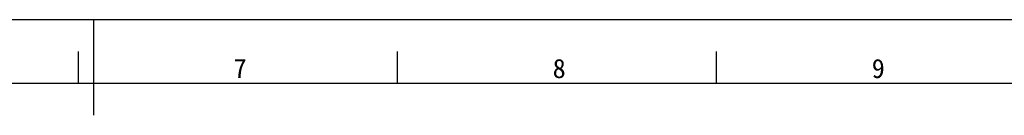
# Model space of a CAD drawing. Header units: millimetres. Extents: x 0 to 594, y 0 to 420.
# Tile 55 of 56: x 285 to 440, y 405 to 420. Entities that reach past the tile are written whole.
import ezdxf

# ---------------------------------------------------------------- set-up
doc = ezdxf.new("R2010")
doc.units = ezdxf.units.MM
doc.header["$LTSCALE"] = 32.67
doc.layers.get('0').update_dxf_attribs({"linetype": 'CONTINUOUS'})
doc.styles.add('TEXTSTYLE_2', font='simfang.ttf')

msp = doc.modelspace()

# ---------------------------------------------------------------- linework, layer by layer
at = {"color": 7}
for p, q in [((594, 420), (0, 420)), ((297, 420), (297, 405)), ((294.6373, 410), (294.6373, 414.9999)), ((344.6373, 410), (344.6373, 414.9999)), ((394.6373, 410), (394.6373, 414.9999)), ((584, 410), (25, 410))]:
    msp.add_line(p, q, dxfattribs=at)

# ---------------------------------------------------------------- texts
at = {"color": 3, "style": 'TEXTSTYLE_2'}
for s, p in [('7', (318.9562, 410.847)), ('8', (368.9562, 410.847)), ('9', (418.9562, 410.847))]:
    msp.add_text(s, height=3, dxfattribs=at).set_placement(p)

doc.saveas('drawing.dxf')
